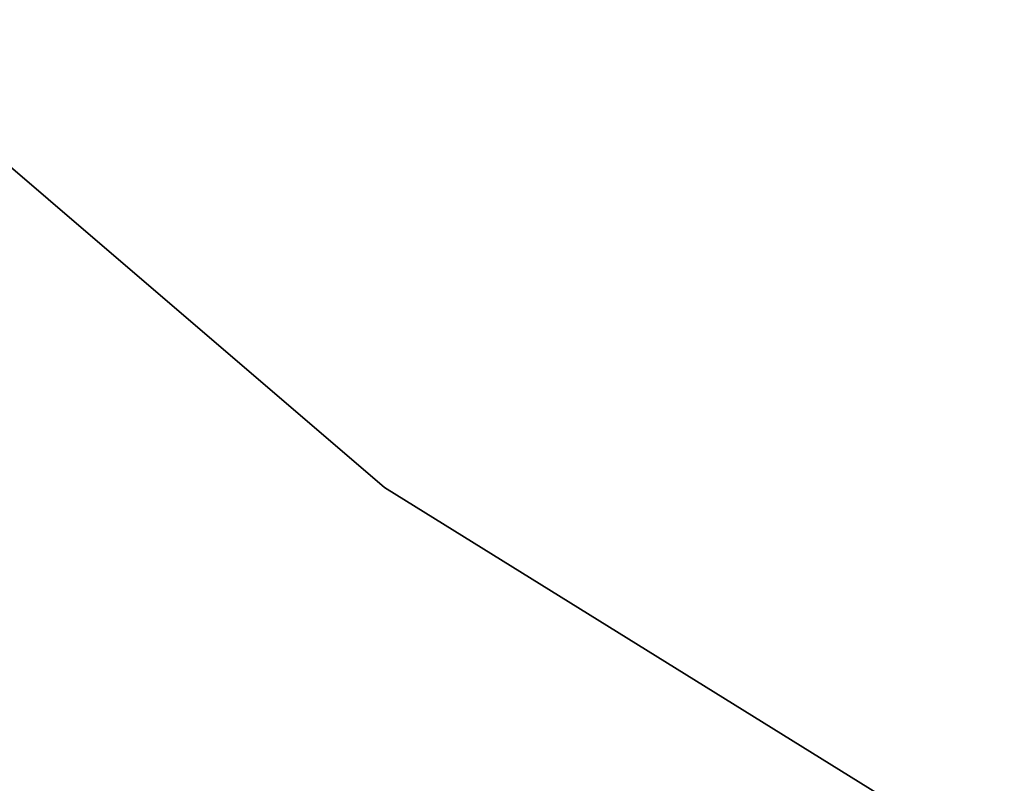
# Model space of a CAD drawing. Header units: millimetres. Extents: x -712 to 527, y -64 to 38.
# Tile 176 of 256: x -656.729 to -656.104, y -9.064 to -8.579. Entities that reach past the tile are written whole.
import ezdxf

# ---------------------------------------------------------------- set-up
doc = ezdxf.new("R2010")
doc.units = ezdxf.units.MM
doc.header["$LTSCALE"] = 25.4
doc.layers.get('0').update_dxf_attribs({"true_color": 0xff5454})

# ---------------------------------------------------------------- blocks, each defined once
blk = doc.blocks.new('MONO-SURFACE-IV-BRASS-7747.STL')
at = {"color": 44, "true_color": 0x92621c}
mesh = blk.add_polyface(dxfattribs=at)
corners = [(-709.50739, -36.12397, 34.28344), (-656.18353, 7.32109, 113.76933), (-707.72009, -40.43585, 35.74205), (-657.97083, 11.63297, 112.31071)]
mesh.append_faces([[corners[k] for k in face] for face in [(0, 1, 2), (1, 0, 3)]], dxfattribs={"vtx0": -1, "color": 44})
mesh = blk.add_polyface(dxfattribs=at)
corners = [(-662.35297, -1.22195, 104.90627), (-656.80933, 6.86378, 114.46254), (-708.34589, -40.89316, 36.43526), (-656.21765, 4.4634, 114.19523)]
mesh.append_faces([[corners[k] for k in face] for face in [(0, 1, 2), (1, 0, 3)]], dxfattribs={"vtx0": -1, "color": 44})
at = {"color": 18, "true_color": 0x000000}
mesh = blk.add_polyface(dxfattribs=at)
corners = [(-659.14026, -0.76909, 115.63497), (-651.40405, -9.0019, 115.25497), (-651.46173, -9.05533, 115.63497), (-659.08258, -0.71566, 115.25497)]
mesh.append_faces([[corners[k] for k in face] for face in [(0, 1, 2), (1, 0, 3)]], dxfattribs={"vtx0": -1, "color": 18})
mesh = blk.add_polyface(dxfattribs=at)
corners = [(-659.08258, -0.71566, 115.25497), (-651.39606, -8.79214, 98.24625), (-651.40405, -9.0019, 115.25497), (-658.8728, -0.72364, 98.24625)]
mesh.append_faces([[corners[k] for k in face] for face in [(0, 1, 2), (1, 0, 3)]], dxfattribs={"vtx0": -1, "color": 18})
mesh = blk.add_polyface(dxfattribs=at)
corners = [(-656.49731, -8.87607, 120.74625), (-657.77612, -7.78024, 116.24625), (-656.49731, -8.87607, 116.24625), (-657.77612, -7.78024, 120.74625)]
mesh.append_faces([[corners[k] for k in face] for face in [(0, 1, 2), (1, 0, 3)]], dxfattribs={"vtx0": -1, "color": 18})
at = {"color": 44, "true_color": 0x92621c}
mesh = blk.add_polyface(dxfattribs=at)
corners = [(-690.54321, -56.58905, 34.28344), (-634.7478, -10.20603, 110.33868), (-686.28436, -57.96296, 32.31141), (-639.00665, -8.83211, 112.31071)]
mesh.append_faces([[corners[k] for k in face] for face in [(0, 1, 2), (1, 0, 3)]], dxfattribs={"vtx0": -1, "color": 44})
at = {"color": 18, "true_color": 0x000000}
mesh = blk.add_polyface(dxfattribs=at)
corners = [(-655.06628, -9.76386, 120.74625), (-656.49731, -8.87607, 116.24625), (-655.06628, -9.76386, 116.24625), (-656.49731, -8.87607, 120.74625)]
mesh.append_faces([[corners[k] for k in face] for face in [(0, 1, 2), (1, 0, 3)]], dxfattribs={"vtx0": -1, "color": 18})

msp = doc.modelspace()

# ---------------------------------------------------------------- block references
at = {"color": 0}
msp.add_blockref('MONO-SURFACE-IV-BRASS-7747.STL', (0, 0), dxfattribs=at)

doc.saveas('drawing.dxf')
